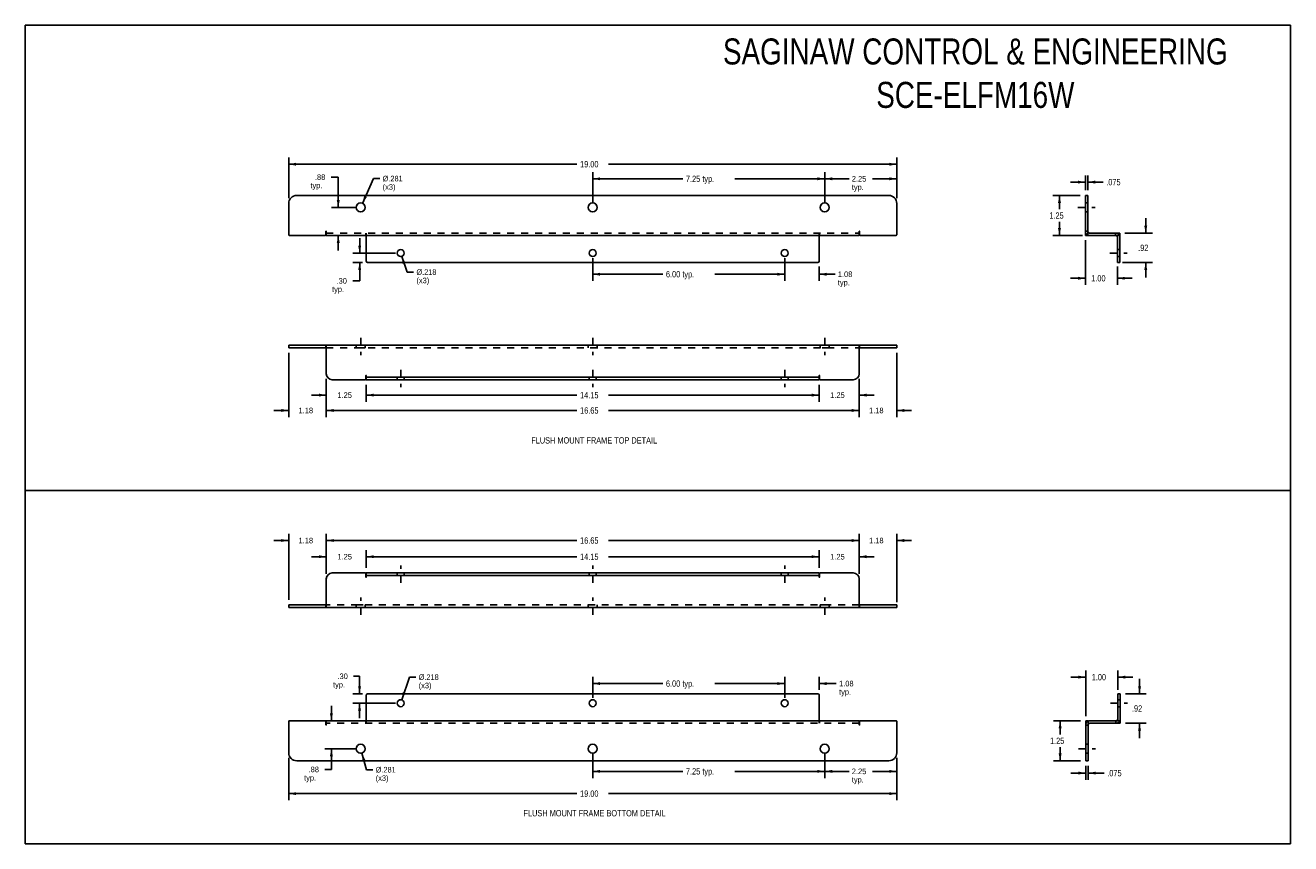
# Model space of a CAD drawing. Header units: inches. Extents: x 0 to 39.5, y 0 to 25.6.
import ezdxf
from ezdxf.enums import TextEntityAlignment as Align

# ---------------------------------------------------------------- set-up
doc = ezdxf.new("R2010")
doc.units = ezdxf.units.IN
doc.header["$LTSCALE"] = 2.174419
doc.header["$MEASUREMENT"] = 0
doc.linetypes.add('DASHED', pattern=[0.2, 0.1, -0.1])
doc.linetypes.add('HIDDEN', pattern=[0.2, 0.1, -0.1])
doc.layers.get('0').update_dxf_attribs({"linetype": 'CONTINUOUS'})
for name, color, linetype in [('DEFAULT_2', 8, 'HIDDEN'), ('DIMENSIONS', 7, 'CONTINUOUS'), ('WIDTH_30_OR_LESS', 7, 'CONTINUOUS')]:
    doc.layers.add(name, color=color, linetype=linetype)
doc.styles.get("Standard").update_dxf_attribs({"font": 'txt', "width": 0.8})
doc.dimstyles.new('DIMSTYLE_1', dxfattribs={"dimtxt": 0.197674, "dimasz": 0.232558, "dimexe": 0.18, "dimexo": 0.0625, "dimgap": 0.09, "dimtad": 0, "dimtih": 1, "dimtoh": 1, "dimzin": 4, "dimdsep": 46, "dimtxsty": 'Standard', "dimblk": '_FILLED', "dimblk1": '_FILLED', "dimblk2": '_FILLED', "dimcen": 0.09, "dimadec": 0, "dimazin": 0, "dimtfac": 1, "dimtofl": 0, "dimtmove": 0, "dimatfit": 3, "dimldrblk": '_FILLED', "dimfxl": 0, "dimtolj": 1, "dimtzin": 4, "dimarcsym": 0})
doc.dimstyles.new('DIMSTYLE_2', dxfattribs={"dimtxt": 0.174419, "dimasz": 0.232558, "dimexe": 0.18, "dimexo": 0.0625, "dimgap": 0.09, "dimtad": 0, "dimtih": 1, "dimtoh": 1, "dimzin": 4, "dimdsep": 46, "dimtxsty": 'Standard', "dimblk": '_FILLED', "dimblk1": '_FILLED', "dimblk2": '_FILLED', "dimcen": 0.09, "dimadec": 0, "dimazin": 0, "dimtfac": 1, "dimtofl": 0, "dimtmove": 0, "dimatfit": 3, "dimldrblk": '_FILLED', "dimfxl": 0, "dimtolj": 1, "dimtzin": 4, "dimarcsym": 0})
doc.dimstyles.new('DIMSTYLE_3', dxfattribs={"dimtxt": 0.174419, "dimasz": 0.232558, "dimexe": 0.18, "dimexo": 0.0625, "dimgap": 0.09, "dimtad": 0, "dimtih": 1, "dimtoh": 1, "dimdec": 3, "dimzin": 4, "dimdsep": 46, "dimtxsty": 'Standard', "dimblk": '_FILLED', "dimblk1": '_FILLED', "dimblk2": '_FILLED', "dimcen": 0.09, "dimadec": 0, "dimazin": 0, "dimtfac": 1, "dimtdec": 3, "dimtofl": 0, "dimtmove": 0, "dimatfit": 3, "dimldrblk": '_FILLED', "dimfxl": 0, "dimtolj": 1, "dimtzin": 4, "dimarcsym": 0})
doc.dimstyles.new('DIMSTYLE_4', dxfattribs={"dimtxt": 0.197674, "dimasz": 0.232558, "dimexe": 0.18, "dimexo": 0.0625, "dimgap": 0.09, "dimtad": 0, "dimtih": 1, "dimtoh": 1, "dimdec": 3, "dimzin": 4, "dimdsep": 46, "dimtxsty": 'Standard', "dimblk": '_FILLED', "dimblk1": '_FILLED', "dimblk2": '_FILLED', "dimcen": 0.09, "dimadec": 0, "dimazin": 0, "dimtfac": 1, "dimtdec": 3, "dimtofl": 0, "dimtmove": 0, "dimatfit": 3, "dimldrblk": '_FILLED', "dimfxl": 0, "dimtolj": 1, "dimtzin": 4, "dimarcsym": 0})

# ---------------------------------------------------------------- blocks, each defined once
blk = doc.blocks.new('_FILLED')
at = {"color": 0, "linetype": 'ByBlock'}
blk.add_solid([(0, 0), (-1, 0.2), (-1, -0.2)], dxfattribs=at)
blk = doc.blocks.new('*D')
at = {"layer": 'DIMENSIONS', "color": 2, "linetype": 'CONTINUOUS'}
for p, q in [((8.23, 20.175), (8.23, 21.448)), ((27.23, 20.175), (27.23, 21.448)), ((8.23, 21.238), (17.236, 21.238)), ((17.73, 20.05), (17.73, 20.992)), ((27.23, 21.238), (18.224, 21.238)), ((24.98, 20.05), (24.98, 20.992)), ((24.98, 20.05), (24.98, 20.992)), ((27.23, 20.175), (27.23, 20.992)), ((9.779, 20.835), (9.555, 20.835)), ((9.779, 19.887), (9.779, 20.835)), ((10.536, 20.016), (10.875, 20.79)), ((10.875, 20.79), (11.078, 20.79)), ((17.73, 20.783), (20.545, 20.783)), ((24.98, 20.783), (22.166, 20.783)), ((24.98, 20.783), (25.739, 20.783)), ((27.23, 20.783), (26.471, 20.783)), ((33.124, 20.68), (32.658, 20.68)), ((33.124, 20.425), (33.124, 20.889)), ((33.199, 20.425), (33.199, 20.889)), ((33.199, 20.68), (33.677, 20.68)), ((32.961, 20.262), (32.105, 20.262)), ((32.314, 20.262), (32.314, 19.835)), ((10.317, 19.887), (9.57, 19.887)), ((32.314, 19.012), (32.314, 19.44)), ((35.01, 19.087), (35.01, 19.552)), ((9.755, 19.012), (9.988, 19.012)), ((9.779, 19.012), (9.779, 18.547)), ((33.036, 19.012), (32.105, 19.012)), ((34.361, 19.087), (35.22, 19.087)), ((10.448, 18.462), (10.448, 18.927)), ((33.124, 18.865), (33.124, 17.464)), ((11.567, 18.462), (10.239, 18.462)), ((17.73, 18.3), (17.73, 17.59)), ((23.73, 18.3), (23.73, 17.59)), ((23.73, 18.3), (23.73, 17.59)), ((10.532, 18.165), (10.239, 18.165)), ((10.448, 18.165), (10.448, 17.592)), ((17.73, 17.8), (19.92, 17.8)), ((23.73, 17.8), (21.541, 17.8)), ((23.73, 17.8), (23.265, 17.8)), ((24.805, 18.043), (24.805, 17.59)), ((24.805, 17.8), (25.302, 17.8)), ((34.124, 18.043), (34.124, 17.464)), ((34.286, 18.165), (35.22, 18.165)), ((35.01, 18.165), (35.01, 17.7)), ((10.448, 17.592), (10.23, 17.592)), ((33.124, 17.674), (32.658, 17.674)), ((34.124, 17.674), (34.589, 17.674)), ((8.23, 15.341), (8.23, 13.333)), ((27.23, 15.341), (27.23, 13.333)), ((9.405, 14.529), (9.405, 13.333)), ((9.405, 14.529), (9.405, 13.333)), ((9.405, 14.529), (9.405, 13.813)), ((10.655, 14.341), (10.655, 13.813)), ((10.655, 14.341), (10.655, 13.813)), ((24.805, 14.341), (24.805, 13.813)), ((24.805, 14.341), (24.805, 13.813)), ((26.055, 14.529), (26.055, 13.333)), ((26.055, 14.529), (26.055, 13.333)), ((26.055, 14.529), (26.055, 13.813)), ((9.405, 14.022), (8.94, 14.022)), ((10.655, 14.022), (11.12, 14.022)), ((10.655, 14.022), (17.236, 14.022)), ((24.805, 14.022), (18.224, 14.022)), ((24.805, 14.022), (24.34, 14.022)), ((26.055, 14.022), (26.52, 14.022)), ((8.23, 13.542), (7.765, 13.542)), ((9.405, 13.542), (17.236, 13.542)), ((9.405, 13.542), (9.87, 13.542)), ((26.055, 13.542), (18.224, 13.542)), ((26.055, 13.542), (25.59, 13.542)), ((27.23, 13.542), (27.695, 13.542)), ((8.23, 7.625), (8.23, 9.686)), ((9.405, 8.437), (9.405, 9.686)), ((9.405, 8.437), (9.405, 9.686)), ((26.055, 8.437), (26.055, 9.686)), ((26.055, 8.437), (26.055, 9.686)), ((27.23, 7.55), (27.23, 9.686)), ((8.23, 9.477), (7.765, 9.477)), ((9.405, 9.477), (9.87, 9.477)), ((9.405, 9.477), (17.236, 9.477)), ((9.405, 8.437), (9.405, 9.18)), ((10.655, 8.625), (10.655, 9.18)), ((10.655, 8.625), (10.655, 9.18)), ((26.055, 9.477), (18.224, 9.477)), ((24.805, 8.625), (24.805, 9.18)), ((24.805, 8.625), (24.805, 9.18)), ((26.055, 9.477), (25.59, 9.477)), ((26.055, 8.437), (26.055, 9.18)), ((27.23, 9.477), (27.695, 9.477)), ((9.405, 8.971), (8.94, 8.971)), ((10.655, 8.971), (17.236, 8.971)), ((10.655, 8.971), (11.12, 8.971)), ((24.805, 8.971), (18.224, 8.971)), ((24.805, 8.971), (24.34, 8.971)), ((26.055, 8.971), (26.52, 8.971)), ((10.444, 5.233), (10.26, 5.233)), ((10.444, 4.689), (10.444, 5.233)), ((11.764, 4.496), (12, 5.207)), ((12, 5.207), (12.204, 5.207)), ((17.73, 4.555), (17.73, 5.214)), ((23.73, 4.555), (23.73, 5.214)), ((23.73, 4.555), (23.73, 5.214)), ((24.805, 4.812), (24.805, 5.214)), ((33.138, 5.206), (32.673, 5.206)), ((33.138, 3.99), (33.138, 5.415)), ((34.138, 4.812), (34.138, 5.415)), ((34.138, 5.206), (34.603, 5.206)), ((34.817, 4.689), (34.817, 5.154)), ((17.73, 5.005), (19.92, 5.005)), ((23.73, 5.005), (21.541, 5.005)), ((23.73, 5.005), (23.265, 5.005)), ((24.805, 5.005), (25.34, 5.005)), ((10.532, 4.689), (10.235, 4.689)), ((11.567, 4.392), (10.235, 4.392)), ((10.444, 4.392), (10.444, 3.927)), ((34.376, 4.689), (35.027, 4.689)), ((9.564, 3.842), (9.564, 4.307)), ((9.43, 3.842), (9.355, 3.842)), ((32.975, 3.842), (32.126, 3.842)), ((32.336, 3.842), (32.336, 3.415)), ((34.376, 3.767), (35.027, 3.767)), ((34.817, 3.767), (34.817, 3.302)), ((10.317, 2.967), (9.355, 2.967)), ((9.564, 2.967), (9.564, 2.323)), ((10.517, 2.831), (10.657, 2.313)), ((17.73, 2.804), (17.73, 2.052)), ((24.98, 2.804), (24.98, 2.052)), ((24.98, 2.804), (24.98, 2.052)), ((32.336, 2.592), (32.336, 3.019)), ((8.23, 2.679), (8.23, 1.356)), ((27.23, 2.679), (27.23, 2.052)), ((27.23, 2.679), (27.23, 1.356)), ((32.975, 2.592), (32.126, 2.592)), ((33.138, 2.429), (33.138, 1.997)), ((33.213, 2.429), (33.213, 1.997)), ((9.564, 2.323), (9.357, 2.323)), ((10.657, 2.313), (10.861, 2.313)), ((17.73, 2.261), (20.545, 2.261)), ((24.98, 2.261), (22.166, 2.261)), ((24.98, 2.261), (25.739, 2.261)), ((27.23, 2.261), (26.471, 2.261)), ((33.138, 2.207), (32.673, 2.207)), ((33.213, 2.207), (33.709, 2.207)), ((8.23, 1.565), (17.236, 1.565)), ((27.23, 1.565), (18.224, 1.565))]:
    blk.add_line(p, q, dxfattribs=at)
at = {"layer": 'WIDTH_30_OR_LESS', "color": 2, "linetype": 'CONTINUOUS'}
for p, q in [((11.765, 18.359), (11.93, 17.868)), ((11.93, 17.868), (12.134, 17.868))]:
    blk.add_line(p, q, dxfattribs=at)
at = {"layer": 'DIMENSIONS', "color": 2, "linetype": 'CONTINUOUS', "xscale": 0.2325581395, "yscale": 0.2325581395, "zscale": 0.2325581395}
for p, rotation in [((8.23, 21.238), 180), ((17.73, 20.783), 180), ((24.98, 20.783), 180), ((33.199, 20.68), 180), ((10.536, 20.016), 246.3679816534), ((32.314, 20.262), 90), ((9.779, 19.887), 270), ((9.779, 19.012), 90), ((32.314, 19.012), 270), ((35.01, 19.087), 270), ((10.448, 18.462), 270), ((10.448, 18.165), 90), ((17.73, 17.8), 180), ((24.805, 17.8), 180), ((35.01, 18.165), 90), ((34.124, 17.674), 180), ((10.655, 14.022), 180), ((10.655, 14.022), 180), ((26.055, 14.022), 180), ((9.405, 13.542), 180), ((9.405, 13.542), 180), ((27.23, 13.542), 180), ((9.405, 9.477), 180), ((9.405, 9.477), 180), ((27.23, 9.477), 180), ((10.655, 8.971), 180), ((10.655, 8.971), 180), ((26.055, 8.971), 180), ((34.138, 5.206), 180), ((10.444, 4.689), 270), ((17.73, 5.005), 180), ((24.805, 5.005), 180), ((34.817, 4.689), 270), ((10.444, 4.392), 90), ((11.764, 4.496), 251.6692715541), ((9.564, 3.842), 270), ((32.336, 3.842), 90), ((34.817, 3.767), 90), ((9.564, 2.967), 90), ((10.517, 2.831), 105.1818491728), ((32.336, 2.592), 270), ((17.73, 2.261), 180), ((24.98, 2.261), 180), ((33.213, 2.207), 180), ((8.23, 1.565), 180)]:
    blk.add_blockref('_FILLED', p, dxfattribs=dict(at, rotation=rotation))
for p in [(27.23, 21.238), (24.98, 20.783), (27.23, 20.783), (33.124, 20.68), (23.73, 17.8), (23.73, 17.8), (33.124, 17.674), (9.405, 14.022), (24.805, 14.022), (24.805, 14.022), (8.23, 13.542), (26.055, 13.542), (26.055, 13.542), (8.23, 9.477), (26.055, 9.477), (26.055, 9.477), (9.405, 8.971), (24.805, 8.971), (24.805, 8.971), (33.138, 5.206), (23.73, 5.005), (23.73, 5.005), (24.98, 2.261), (27.23, 2.261), (33.138, 2.207), (27.23, 1.565)]:
    blk.add_blockref('_FILLED', p, dxfattribs=at)
at = {"layer": 'WIDTH_30_OR_LESS', "color": 2, "linetype": 'CONTINUOUS', "xscale": 0.2325581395, "yscale": 0.2325581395, "zscale": 0.2325581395, "rotation": 108.6100559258}
blk.add_blockref('_FILLED', (11.765, 18.359), dxfattribs=at)
at = {"layer": 'DIMENSIONS', "color": 2, "linetype": 'CONTINUOUS'}
for s, height, width, p in [('19.00', 0.1977, 0.8, (17.335, 21.14)), ('typ.', 0.1744, 0.8, (8.91, 20.487)), ('.88', 0.1744, 0.8, (9.05, 20.748)), ('%%c.281', 0.1744, 0.906667, (11.166, 20.703)), ('(x3)', 0.1744, 0.8, (11.166, 20.441)), ('7.25 typ.', 0.1977, 0.8, (20.643, 20.684)), ('typ.', 0.1744, 0.8, (25.826, 20.434)), ('2.25', 0.1744, 0.8, (25.826, 20.696)), ('.075', 0.1977, 0.8, (33.776, 20.581)), ('1.25', 0.1977, 0.8, (31.998, 19.538)), ('.92', 0.1977, 0.8, (34.773, 18.527)), ('6.00 typ.', 0.1977, 0.8, (20.018, 17.701)), ('1.08', 0.1744, 0.8, (25.389, 17.712)), ('typ.', 0.1744, 0.8, (9.585, 17.243)), ('.30', 0.1744, 0.8, (9.724, 17.504)), ('typ.', 0.1744, 0.8, (25.389, 17.451)), ('1.00', 0.1977, 0.8, (33.307, 17.575)), ('1.25', 0.1744, 0.8, (9.751, 13.935)), ('14.15', 0.1977, 0.8, (17.335, 13.923)), ('1.25', 0.1744, 0.8, (25.151, 13.935)), ('1.18', 0.1744, 0.8, (8.539, 13.455)), ('16.65', 0.1977, 0.8, (17.335, 13.443)), ('1.18', 0.1744, 0.8, (26.364, 13.455)), ('1.18', 0.1744, 0.8, (8.539, 9.389)), ('16.65', 0.1977, 0.8, (17.335, 9.378)), ('1.18', 0.1744, 0.8, (26.364, 9.389)), ('1.25', 0.1744, 0.8, (9.751, 8.884)), ('14.15', 0.1977, 0.8, (17.335, 8.872)), ('1.25', 0.1744, 0.8, (25.151, 8.884)), ('.30', 0.1744, 0.8, (9.754, 5.146)), ('%%c.218', 0.1744, 0.906667, (12.291, 5.12)), ('1.00', 0.1977, 0.8, (33.322, 5.107)), ('typ.', 0.1744, 0.8, (9.615, 4.884)), ('(x3)', 0.1744, 0.8, (12.291, 4.858)), ('6.00 typ.', 0.1977, 0.8, (20.018, 4.906)), ('typ.', 0.1744, 0.8, (25.428, 4.656)), ('1.08', 0.1744, 0.8, (25.428, 4.918)), ('.92', 0.1977, 0.8, (34.58, 4.129)), ('1.25', 0.1977, 0.8, (32.019, 3.118)), ('.88', 0.1744, 0.8, (8.851, 2.235)), ('%%c.281', 0.1744, 0.906667, (10.948, 2.226)), ('typ.', 0.1744, 0.8, (8.712, 1.974)), ('(x3)', 0.1744, 0.8, (10.948, 1.965)), ('7.25 typ.', 0.1977, 0.8, (20.643, 2.163)), ('typ.', 0.1744, 0.8, (25.826, 1.913)), ('2.25', 0.1744, 0.8, (25.826, 2.174)), ('.075', 0.1977, 0.8, (33.808, 2.108)), ('19.00', 0.1977, 0.8, (17.335, 1.466))]:
    blk.add_text(s, height=height, dxfattribs=dict(at, width=width)).set_placement(p)
at = {"layer": 'WIDTH_30_OR_LESS', "color": 2, "linetype": 'CONTINUOUS'}
for s, width, p in [('%%c.218', 0.906667, (12.221, 17.781)), ('(x3)', 0.8, (12.221, 17.519))]:
    blk.add_text(s, height=0.1744, dxfattribs=dict(at, width=width)).set_placement(p)

msp = doc.modelspace()

# ---------------------------------------------------------------- linework, layer by layer
at = {"color": 7, "linetype": 'CONTINUOUS'}
for p, q in [((0, 0), (0, 25.5814)), ((0, 25.5814), (39.5349, 25.5814)), ((39.5349, 0), (39.5349, 25.5814)), ((33.1986, 20.2623), (33.1236, 20.2623)), ((33.1986, 19.0123), (33.1986, 20.2623)), ((33.1986, 19.0123), (33.1236, 19.0123)), ((33.2496, 19.0873), (34.1986, 19.0873)), ((34.1986, 19.0873), (34.1986, 19.0123)), ((34.1986, 18.9613), (34.1986, 18.1653)), ((34.1236, 18.1653), (34.1986, 18.1653)), ((8.2301, 15.504), (8.2301, 15.579)), ((8.2301, 15.504), (9.4051, 15.504)), ((9.3901, 15.504), (9.3901, 15.579)), ((26.0551, 15.504), (27.2301, 15.504)), ((26.0701, 15.579), (26.0701, 15.504)), ((27.2301, 15.504), (27.2301, 15.579)), ((10.6551, 14.579), (10.6551, 14.504)), ((24.8051, 14.504), (10.6551, 14.504)), ((24.8051, 14.579), (24.8051, 14.504)), ((0.0048, 11.0367), (39.5396, 11.0367)), ((10.6551, 8.3867), (10.6551, 8.4617)), ((10.6551, 8.4617), (24.8051, 8.4617)), ((24.8051, 8.3867), (24.8051, 8.4617)), ((8.2301, 7.4617), (8.2301, 7.3867)), ((8.2301, 7.4617), (9.4051, 7.4617)), ((9.3901, 7.3867), (9.3901, 7.4617)), ((26.0551, 7.4617), (27.2301, 7.4617)), ((26.0701, 7.4617), (26.0701, 7.3867)), ((27.2301, 7.4617), (27.2301, 7.3867)), ((34.1379, 4.689), (34.2129, 4.689)), ((34.2129, 3.893), (34.2129, 4.689)), ((33.2129, 3.842), (33.1379, 3.842)), ((33.2129, 2.592), (33.2129, 3.842)), ((33.2639, 3.767), (34.2129, 3.767)), ((34.2129, 3.767), (34.2129, 3.842)), ((33.2129, 2.592), (33.1379, 2.592)), ((0, 0), (39.5349, 0))]:
    msp.add_line(p, q, dxfattribs=at)
at = {"color": 3, "linetype": 'CONTINUOUS'}
for p, q in [((26.9801, 20.2623), (8.4801, 20.2623)), ((33.1236, 19.0123), (33.1236, 20.2623)), ((8.2301, 20.0123), (8.2301, 19.0273)), ((27.2301, 19.0273), (27.2301, 20.0123)), ((8.2451, 19.0123), (9.3751, 19.0123)), ((9.3901, 19.0273), (9.3901, 19.1383)), ((9.4051, 19.1383), (9.4051, 19.0123)), ((9.4051, 19.0123), (26.0551, 19.0123)), ((10.6551, 19.0123), (10.6551, 18.2053)), ((24.8051, 19.0123), (24.8051, 18.2053)), ((26.0551, 19.1383), (26.0551, 19.0123)), ((26.0701, 19.0273), (26.0701, 19.1383)), ((26.0851, 19.0123), (27.2151, 19.0123)), ((33.2496, 19.0123), (34.1986, 19.0123)), ((34.1236, 18.1653), (34.1236, 18.9613)), ((24.7651, 18.1653), (10.6951, 18.1653)), ((8.2301, 15.579), (27.2301, 15.579)), ((9.4051, 15.579), (9.4051, 14.6915)), ((26.0551, 15.579), (26.0551, 14.6915)), ((10.6401, 14.519), (10.6401, 14.63)), ((10.6551, 14.63), (10.6551, 14.579)), ((24.8051, 14.63), (24.8051, 14.579)), ((24.8201, 14.519), (24.8201, 14.63)), ((9.5926, 14.504), (10.6251, 14.504)), ((10.6551, 14.579), (24.8051, 14.579)), ((24.8351, 14.504), (25.8676, 14.504)), ((10.6251, 8.4617), (9.5926, 8.4617)), ((10.6401, 8.4467), (10.6401, 8.3357)), ((10.6551, 8.3357), (10.6551, 8.3867)), ((10.6551, 8.3867), (24.8051, 8.3867)), ((24.8051, 8.3357), (24.8051, 8.3867)), ((24.8201, 8.4467), (24.8201, 8.3357)), ((25.8676, 8.4617), (24.8351, 8.4617)), ((9.4051, 7.3867), (9.4051, 8.2742)), ((26.0551, 7.3867), (26.0551, 8.2742)), ((8.2301, 7.3867), (27.2301, 7.3867)), ((10.6551, 3.842), (10.6551, 4.649)), ((10.6951, 4.689), (24.7651, 4.689)), ((24.8051, 3.842), (24.8051, 4.649)), ((34.1379, 3.893), (34.1379, 4.689)), ((8.2301, 3.827), (8.2301, 2.842)), ((9.3751, 3.842), (8.2451, 3.842)), ((9.3901, 3.827), (9.3901, 3.716)), ((9.4051, 3.716), (9.4051, 3.842)), ((26.0551, 3.842), (9.4051, 3.842)), ((26.0551, 3.716), (26.0551, 3.842)), ((26.0701, 3.827), (26.0701, 3.716)), ((27.2151, 3.842), (26.0851, 3.842)), ((27.2301, 2.842), (27.2301, 3.827)), ((33.1379, 2.592), (33.1379, 3.842)), ((33.2639, 3.842), (34.2129, 3.842)), ((8.4801, 2.592), (26.9801, 2.592))]:
    msp.add_line(p, q, dxfattribs=at)
at = {"color": 2, "linetype": 'DASHED'}
for p, q in [((32.891, 19.8873), (33.4312, 19.8873)), ((33.891, 18.4623), (34.4312, 18.4623)), ((10.4801, 15.8116), (10.4801, 15.2714)), ((17.7301, 15.8116), (17.7301, 15.2714)), ((24.9801, 15.8116), (24.9801, 15.2714)), ((11.7301, 14.8116), (11.7301, 14.2714)), ((17.7301, 14.8116), (17.7301, 14.2714)), ((23.7301, 14.8116), (23.7301, 14.2714)), ((11.7301, 8.1542), (11.7301, 8.6943)), ((17.7301, 8.1542), (17.7301, 8.6943)), ((23.7301, 8.1542), (23.7301, 8.6943)), ((10.4801, 7.1542), (10.4801, 7.6943)), ((17.7301, 7.1542), (17.7301, 7.6943)), ((24.9801, 7.1542), (24.9801, 7.6943)), ((33.9054, 4.392), (34.4455, 4.392)), ((32.9054, 2.967), (33.4455, 2.967))]:
    msp.add_line(p, q, dxfattribs=at)
at = {"linetype": 'HIDDEN'}
for p, q in [((33.1236, 20.0278), (33.1236, 19.7468)), ((34.1236, 18.5713), (34.1236, 18.3533)), ((10.6206, 15.579), (10.3396, 15.579)), ((17.8706, 15.579), (17.5896, 15.579)), ((25.1206, 15.579), (24.8396, 15.579)), ((11.8391, 14.579), (11.6211, 14.579)), ((17.8391, 14.579), (17.6211, 14.579)), ((23.8391, 14.579), (23.6211, 14.579)), ((11.6211, 8.3867), (11.8391, 8.3867)), ((17.6211, 8.3867), (17.8391, 8.3867)), ((23.6211, 8.3867), (23.8391, 8.3867)), ((10.3396, 7.3867), (10.6206, 7.3867)), ((17.5896, 7.3867), (17.8706, 7.3867)), ((24.8396, 7.3867), (25.1206, 7.3867)), ((34.1379, 4.501), (34.1379, 4.283)), ((33.1379, 3.1075), (33.1379, 2.8265))]:
    msp.add_line(p, q, dxfattribs=at)
at = {"color": 8, "linetype": 'HIDDEN'}
for p, q in [((33.1986, 20.0278), (33.1236, 20.0278)), ((33.1986, 20.0278), (33.1986, 19.7468)), ((33.1986, 19.7468), (33.1236, 19.7468)), ((34.1986, 18.5713), (34.1236, 18.5713)), ((34.1986, 18.3533), (34.1236, 18.3533)), ((34.1986, 18.5713), (34.1986, 18.3533)), ((10.3396, 15.579), (10.3396, 15.504)), ((10.6206, 15.504), (10.3396, 15.504)), ((10.6206, 15.579), (10.6206, 15.504)), ((17.5896, 15.579), (17.5896, 15.504)), ((17.8706, 15.504), (17.5896, 15.504)), ((17.8706, 15.579), (17.8706, 15.504)), ((24.8396, 15.579), (24.8396, 15.504)), ((25.1206, 15.504), (24.8396, 15.504)), ((25.1206, 15.579), (25.1206, 15.504)), ((11.6211, 14.579), (11.6211, 14.504)), ((11.8391, 14.504), (11.6211, 14.504)), ((11.8391, 14.579), (11.8391, 14.504)), ((17.6211, 14.579), (17.6211, 14.504)), ((17.8391, 14.504), (17.6211, 14.504)), ((17.8391, 14.579), (17.8391, 14.504)), ((23.6211, 14.579), (23.6211, 14.504)), ((23.8391, 14.504), (23.6211, 14.504)), ((23.8391, 14.579), (23.8391, 14.504)), ((11.6211, 8.4617), (11.6211, 8.3867)), ((11.6211, 8.4617), (11.8391, 8.4617)), ((11.8391, 8.4617), (11.8391, 8.3867)), ((17.6211, 8.4617), (17.6211, 8.3867)), ((17.6211, 8.4617), (17.8391, 8.4617)), ((17.8391, 8.4617), (17.8391, 8.3867)), ((23.6211, 8.4617), (23.8391, 8.4617)), ((23.6211, 8.4617), (23.6211, 8.3867)), ((23.8391, 8.4617), (23.8391, 8.3867)), ((10.3396, 7.4617), (10.3396, 7.3867)), ((10.3396, 7.4617), (10.6206, 7.4617)), ((10.6206, 7.4617), (10.6206, 7.3867)), ((17.5896, 7.4617), (17.5896, 7.3867)), ((17.5896, 7.4617), (17.8706, 7.4617)), ((17.8706, 7.4617), (17.8706, 7.3867)), ((24.8396, 7.4617), (25.1206, 7.4617)), ((24.8396, 7.4617), (24.8396, 7.3867)), ((25.1206, 7.4617), (25.1206, 7.3867)), ((34.2129, 4.501), (34.1379, 4.501)), ((34.2129, 4.501), (34.2129, 4.283)), ((34.2129, 4.283), (34.1379, 4.283)), ((33.2129, 3.1075), (33.1379, 3.1075)), ((33.2129, 2.8265), (33.1379, 2.8265)), ((33.2129, 3.1075), (33.2129, 2.8265))]:
    msp.add_line(p, q, dxfattribs=at)
at = {"color": 3, "linetype": 'CONTINUOUS'}
for centre, radius in [((10.4801, 19.8873), 0.1405), ((17.7301, 19.8873), 0.1405), ((24.9801, 19.8873), 0.1405), ((11.7301, 18.4623), 0.109), ((17.7301, 18.4623), 0.109), ((23.7301, 18.4623), 0.109), ((11.7301, 4.392), 0.109), ((17.7301, 4.392), 0.109), ((23.7301, 4.392), 0.109), ((10.4801, 2.967), 0.1405), ((17.7301, 2.967), 0.1405), ((24.9801, 2.967), 0.1405)]:
    msp.add_circle(centre, radius, dxfattribs=at)
for centre, radius, start, end in [((8.4801, 20.0123), 0.25, 90, 180), ((26.9801, 20.0123), 0.25, 0, 90), ((8.2451, 19.0273), 0.015, 180, 270), ((9.3751, 19.0273), 0.015, 270, 360), ((9.3976, 19.1383), 0.0075, 0, 180), ((26.0626, 19.1383), 0.0075, 0, 180), ((26.0851, 19.0273), 0.015, 180, 270), ((27.2151, 19.0273), 0.015, 270, 360), ((33.2496, 19.1383), 0.126, 246.0915, 270), ((34.0726, 18.9613), 0.051, 0, 90), ((10.6951, 18.2053), 0.04, 180, 270), ((24.7651, 18.2053), 0.04, 270, 360), ((9.5926, 14.6915), 0.1875, 180, 270), ((10.6476, 14.63), 0.0075, 0, 180), ((24.8126, 14.63), 0.0075, 0, 180), ((25.8676, 14.6915), 0.1875, 270, 360), ((10.6251, 14.519), 0.015, 270, 360), ((24.8351, 14.519), 0.015, 180, 270), ((9.5926, 8.2742), 0.1875, 90, 180), ((10.6251, 8.4467), 0.015, 0, 90), ((10.6476, 8.3357), 0.0075, 180, 360), ((24.8126, 8.3357), 0.0075, 180, 360), ((24.8351, 8.4467), 0.015, 90, 180), ((25.8676, 8.2742), 0.1875, 0, 90), ((10.6951, 4.649), 0.04, 90, 180), ((24.7651, 4.649), 0.04, 0, 90), ((8.2451, 3.827), 0.015, 90, 180), ((9.3751, 3.827), 0.015, 0, 90), ((9.3976, 3.716), 0.0075, 180, 360), ((26.0626, 3.716), 0.0075, 180, 360), ((26.0851, 3.827), 0.015, 90, 180), ((27.2151, 3.827), 0.015, 0, 90), ((33.2639, 3.716), 0.126, 90, 113.9085), ((34.0869, 3.893), 0.051, 270, 360), ((8.4801, 2.842), 0.25, 180, 270), ((26.9801, 2.842), 0.25, 270, 360)]:
    msp.add_arc(centre, radius, start, end, dxfattribs=at)
at = {"color": 7, "linetype": 'CONTINUOUS'}
for centre, radius, start, end in [((33.2496, 19.1383), 0.051, 180, 270), ((34.0726, 18.9613), 0.126, 0, 23.9085), ((33.2639, 3.716), 0.051, 90, 180), ((34.0869, 3.893), 0.126, 336.0915, 360)]:
    msp.add_arc(centre, radius, start, end, dxfattribs=at)
at = {"layer": 'DEFAULT_2', "color": 8, "linetype": 'HIDDEN'}
for p, q in [((9.4051, 19.0873), (26.0551, 19.0873)), ((10.6401, 19.0873), (10.6401, 19.0123)), ((10.6551, 19.0123), (10.6551, 19.0873)), ((24.8051, 19.0873), (24.8051, 19.0123)), ((24.8201, 19.0873), (24.8201, 19.0123)), ((33.1986, 19.1458), (33.1236, 19.1458)), ((34.0651, 19.0873), (34.0651, 19.0123)), ((9.4051, 15.504), (26.0551, 15.504)), ((26.0551, 7.4617), (9.4051, 7.4617)), ((26.0551, 3.767), (9.4051, 3.767)), ((10.6401, 3.842), (10.6401, 3.767)), ((10.6551, 3.767), (10.6551, 3.842)), ((24.8051, 3.842), (24.8051, 3.767)), ((24.8201, 3.842), (24.8201, 3.767)), ((33.2129, 3.7085), (33.1379, 3.7085)), ((34.0794, 3.842), (34.0794, 3.767))]:
    msp.add_line(p, q, dxfattribs=at)
at = {"layer": 'DEFAULT_2', "linetype": 'HIDDEN'}
for centre, start, end in [((33.2496, 19.1383), 180, 246.0915), ((33.2639, 3.716), 113.9085, 180)]:
    msp.add_arc(centre, 0.126, start, end, dxfattribs=at)
at = {"layer": 'DEFAULT_2', "color": 8, "linetype": 'HIDDEN'}
for centre, start, end in [((34.0726, 18.9613), 23.9085, 90), ((34.0869, 3.893), 270, 336.0915)]:
    msp.add_arc(centre, 0.126, start, end, dxfattribs=at)

# ---------------------------------------------------------------- texts
at = {"layer": 'DIMENSIONS', "color": 2, "linetype": 'CONTINUOUS', "width": 0.8}
for s, p in [('FLUSH MOUNT FRAME TOP DETAIL', (17.7756, 12.5084)), ('FLUSH MOUNT FRAME BOTTOM DETAIL', (17.7897, 0.8549))]:
    msp.add_text(s, height=0.197674, dxfattribs=at).set_placement(p, align=Align.CENTER)
at = {"layer": 'DIMENSIONS', "color": 2, "linetype": 'CONTINUOUS', "insert": (29.6852, 25.1702), "char_height": 0.813953, "width": 18.883721, "attachment_point": 2}
msp.add_mtext('SAGINAW CONTROL & ENGINEERING\\PSCE-ELFM16W', dxfattribs=at)

# ---------------------------------------------------------------- dimensions: what is measured, and where the dimension line sits
at = {"layer": 'DIMENSIONS', "color": 2, "linetype": 'CONTINUOUS'}
for base, p1, p2, dimstyle, middle in [((27.2301, 21.2385), (8.2301, 20.1751), (27.2301, 20.1751), 'DIMSTYLE_1', (17.7301, 21.2385)), ((34.1236, 17.6736), (33.1236, 18.8645), (34.1236, 18.0425), 'DIMSTYLE_1', (33.6236, 17.6736)), ((26.0551, 13.5422), (9.4051, 14.5287), (26.0551, 14.5287), 'DIMSTYLE_1', (17.7301, 13.5422)), ((27.2301163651, 13.5422119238), (26.0551163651, 14.5287118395), (27.2301163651, 15.3412118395), 'DIMSTYLE_2', (26.6426163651, 13.5422119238)), ((10.6551, 14.0222), (9.4051, 14.5287), (10.6551, 14.3412), 'DIMSTYLE_2', (10.0301, 14.0222)), ((26.0551, 9.4767), (9.4051, 8.437), (26.0551, 8.437), 'DIMSTYLE_1', (17.7301, 9.4767)), ((27.2301163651, 9.4767054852), (26.0551163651, 8.4370353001), (27.2301163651, 7.5495353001), 'DIMSTYLE_2', (26.6426163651, 9.4767054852)), ((10.6551, 8.9708), (9.4051, 8.437), (10.6551, 8.6245), 'DIMSTYLE_2', (10.0301, 8.9708)), ((34.1379, 5.2058), (33.1379, 3.9898), (34.1379, 4.8118), 'DIMSTYLE_1', (33.6379, 5.2058)), ((27.2301, 1.5649), (8.2301, 2.6793), (27.2301, 2.6793), 'DIMSTYLE_1', (17.7301, 1.5649)), ((33.1986, 20.6801), (33.1236, 20.4251), (33.1986, 20.4251), 'DIMSTYLE_4', (34.0923, 20.6801)), ((33.2129, 2.2068), (33.1379, 2.4293), (33.2129, 2.4293), 'DIMSTYLE_4', (34.1241, 2.2068))]:
    dim = msp.add_linear_dim(base=base, p1=p1, p2=p2, dimstyle=dimstyle, dxfattribs=at)
    dim.commit()
    dim.dimension.update_dxf_attribs({"geometry": '*D', "text_midpoint": middle, "dimtype": 160})
for base, p1, p2, angle, dimstyle, middle in [((32.3143, 19.0123), (32.9608, 20.2623), (33.0358, 19.0123), 270, 'DIMSTYLE_1', (32.3143, 19.6373)), ((35.0104, 19.0873), (34.2864, 18.1653), (34.3614, 19.0873), 90, 'DIMSTYLE_1', (35.0104, 18.6263)), ((8.2301163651, 13.5422119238), (9.4051163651, 14.5287118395), (8.2301163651, 15.3412118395), 180, 'DIMSTYLE_2', (8.8176163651, 13.5422119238)), ((24.8051, 14.0222), (26.0551, 14.5287), (24.8051, 14.3412), 180, 'DIMSTYLE_2', (25.4301, 14.0222)), ((10.6551, 14.0222), (24.8051, 14.3412), (10.6551, 14.3412), 180, 'DIMSTYLE_1', (17.7301, 14.0222)), ((8.2301163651, 9.4767054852), (9.4051163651, 8.4370353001), (8.2301163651, 7.6245353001), 180, 'DIMSTYLE_2', (8.8176163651, 9.4767054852)), ((24.8051, 8.9708), (26.0551, 8.437), (24.8051, 8.6245), 180, 'DIMSTYLE_2', (25.4301, 8.9708)), ((10.6551, 8.9708), (24.8051, 8.6245), (10.6551, 8.6245), 180, 'DIMSTYLE_1', (17.7301, 8.9708)), ((34.8172, 3.767), (34.3757, 4.689), (34.3757, 3.767), 270, 'DIMSTYLE_1', (34.8172, 4.228)), ((32.3358, 3.842), (32.9751, 2.592), (32.9751, 3.842), 90, 'DIMSTYLE_1', (32.3358, 3.217))]:
    dim = msp.add_linear_dim(base=base, p1=p1, p2=p2, angle=angle, dimstyle=dimstyle, dxfattribs=at)
    dim.commit()
    dim.dimension.update_dxf_attribs({"geometry": '*D', "text_midpoint": middle, "dimtype": 160})
for base, p1, p2, middle in [((24.9801, 20.7831), (17.7301, 20.0501), (24.9801, 20.0501), (21.3551, 20.7831)), ((23.7301, 17.7996), (17.7301, 18.2995), (23.7301, 18.2995), (20.7301, 17.7996))]:
    dim = msp.add_linear_dim(base=base, p1=p1, p2=p2, text='<> typ.', dimstyle='DIMSTYLE_1', dxfattribs=at)
    dim.commit()
    dim.dimension.update_dxf_attribs({"geometry": '*D', "text_midpoint": middle, "dimtype": 160})
for base, p1, p2, angle, text, dimstyle, middle in [((24.9801, 20.7831), (27.2301, 20.1751), (24.9801, 20.0501), 180, '<>\\Ptyp.', 'DIMSTYLE_2', (26.1051, 20.6523)), ((23.7301163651, 17.7996037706), (24.8051163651, 18.0425422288), (23.7301163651, 18.2995422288), 180, '<>\\Ptyp.', 'DIMSTYLE_2', (25.6681564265, 17.6687898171)), ((9.7788085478, 19.8873329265), (9.9881108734, 19.0123329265), (10.3173256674, 19.8873329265), 90, '<>\\Ptyp.', 'DIMSTYLE_2', (9.1892045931, 20.7046200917)), ((10.4481, 18.4623), (10.2388, 18.1653), (11.5673, 18.4623), 90, '<>\\Ptyp.', 'DIMSTYLE_2', (9.8637, 17.4607)), ((24.9801, 2.2614), (27.2301, 2.6793), (24.9801, 2.8043), 180, '<>\\Ptyp.', 'DIMSTYLE_2', (26.1051, 2.1306)), ((17.7301, 2.2614), (24.9801, 2.8043), (17.7301, 2.8043), 180, '<> typ.', 'DIMSTYLE_1', (21.3551, 2.2614)), ((23.7301163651, 5.0047184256), (24.8051163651, 5.2140207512), (23.7301163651, 4.5548393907), 180, '<>\\Ptyp.', 'DIMSTYLE_2', (25.7066069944, 4.8739044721)), ((17.7301, 5.0047), (23.7301, 4.5548), (17.7301, 4.5548), 180, '<> typ.', 'DIMSTYLE_1', (20.7301, 5.0047)), ((9.563828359, 2.967048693), (9.3545260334, 3.842048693), (10.3173256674, 2.967048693), 270, '<>\\Ptyp.', 'DIMSTYLE_2', (8.9907391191, 2.1917669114)), ((10.4442, 4.392), (10.2349, 4.689), (11.5673, 4.392), 270, '<>\\Ptyp.', 'DIMSTYLE_2', (9.8936, 5.102))]:
    dim = msp.add_linear_dim(base=base, p1=p1, p2=p2, angle=angle, text=text, dimstyle=dimstyle, dxfattribs=at)
    dim.commit()
    dim.dimension.update_dxf_attribs({"geometry": '*D', "text_midpoint": middle, "dimtype": 160})
for p1, p2, middle in [((10.5364, 20.0161), (10.4238, 19.7586), (11.561, 20.659)), ((11.7644, 4.4955), (11.6958, 4.2886), (12.6862, 5.0762)), ((10.5169, 2.8315), (10.4433, 3.1026), (11.3435, 2.1826))]:
    dim = msp.add_diameter_dim_2p(p1=p1, p2=p2, text='<>\\P(x3)', dimstyle='DIMSTYLE_3', dxfattribs=at)
    dim.commit()
    dim.dimension.update_dxf_attribs({"geometry": '*D', "text_midpoint": middle, "dimtype": 163})
at = {"layer": 'WIDTH_30_OR_LESS', "color": 2, "linetype": 'CONTINUOUS'}
dim = msp.add_diameter_dim_2p(p1=(11.7649, 18.359), p2=(11.6953, 18.5656), text='<>\\P(x3)', dimstyle='DIMSTYLE_3', dxfattribs=at)
dim.commit()
dim.dimension.update_dxf_attribs({"geometry": '*D', "text_midpoint": (12.6163, 17.7371), "dimtype": 163})

doc.saveas('drawing.dxf')
